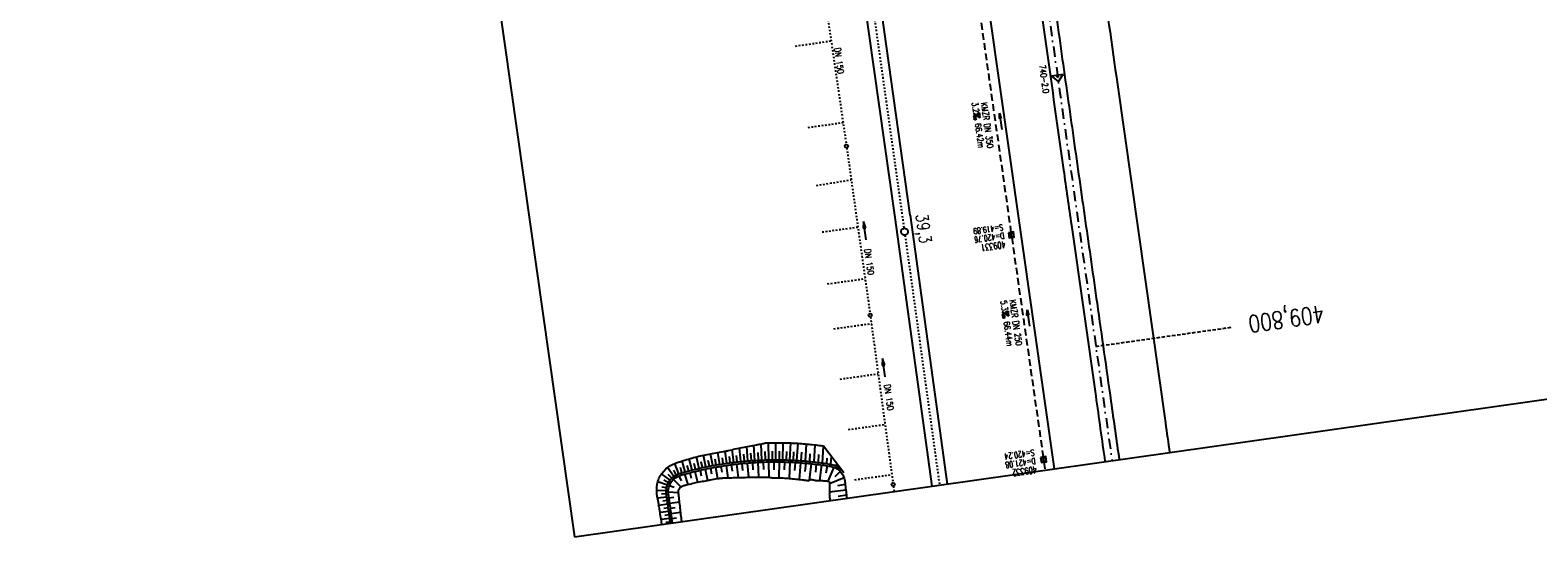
# Model space of a CAD drawing. Extents: x 446388 to 447135, y 445359 to 446567.
# Tile 1 of 39: x 446388 to 446829, y 445359 to 445508. Entities that reach past the tile are written whole.
import ezdxf
from ezdxf.enums import TextEntityAlignment as Align

# ---------------------------------------------------------------- set-up
doc = ezdxf.new("R2010")
doc.units = 0
doc.header["$LTSCALE"] = 2
doc.header["$MEASUREMENT"] = 0
for name, pattern in [('ACAD_ISO10W100W', [0.5, 0.25, -0.25]), ('AUSGEZOGEN', [0]), ('GESTRICH-X2', [1.5, 1, -0.5]), ('GESTRICHELT', [0.75, 0.5, -0.25]), ('STRICHLINIEX2', [0.5, 0.25, -0.25]), ('STRICHPT-X3', [3, 1.5, -0.75, 0, -0.75])]:
    doc.linetypes.add(name, pattern=pattern)
doc.layers.get('0').update_dxf_attribs({"linetype": 'AUSGEZOGEN'})
for name, color, linetype in [('ACHSE', 250, 'STRICHPT-X3'), ('Bahnachse', 7, 'CONTINUOUS'), ('Dränagesystem_neu', 15, 'CONTINUOUS'), ('FBR', 8, 'CONTINUOUS'), ('Gleisachse', 7, 'CONTINUOUS'), ('HEKTOM', 250, 'GESTRICHELT'), ('KANAL', 7, 'GESTRICH-X2'), ('Netzknoten_PKT', 7, 'CONTINUOUS'), ('Netzknoten_PKT-NR', 7, 'CONTINUOUS'), ('Netzknoten_SIGNATUR', 7, 'CONTINUOUS'), ('PFEIL', 7, 'CONTINUOUS'), ('Planeinteilung', 6, 'CONTINUOUS'), ('RRB_41-205', 15, 'CONTINUOUS'), ('SCHACHTNR', 6, 'CONTINUOUS'), ('SCHSYMBOL', 7, 'AUSGEZOGEN'), ('TEXTO', 4, 'CONTINUOUS'), ('TEXTU', 4, 'CONTINUOUS')]:
    doc.layers.add(name, color=color, linetype=linetype)
doc.styles.add('ROMANS', font='romans.shx', dxfattribs={"width": 0.8})

# ---------------------------------------------------------------- blocks, each defined once
blk = doc.blocks.new('PROM')
blk.add_line((1.57, 1.82), (0.02, 0.02))
for centre, radius in [((0.32, 1.51), 0.317), ((0.94, 0.29), 0.283), ((1.64, 0.29), 0.283)]:
    blk.add_circle(centre, radius)
blk.add_arc((0.99, 2.68), 1.03, 239.1414, 303.3549)
blk = doc.blocks.new('PFEIL2')
at = {"color": 0}
for p, q in [((0.88, 0), (-2.4, -0.01)), ((0.88, -0.27), (0.88, 0.28)), ((0.88, 0.28), (2.43, 0.01)), ((0.91, 0.27), (0.88, 0.26)), ((0.97, 0.26), (0.88, 0.25)), ((1.02, 0.25), (0.88, 0.23)), ((1.07, 0.24), (0.88, 0.21)), ((1.13, 0.23), (0.88, 0.19)), ((1.18, 0.22), (0.88, 0.17)), ((1.24, 0.21), (0.88, 0.15)), ((1.29, 0.21), (0.88, 0.14)), ((1.34, 0.2), (0.88, 0.12)), ((1.4, 0.19), (0.88, 0.1)), ((1.45, 0.18), (0.88, 0.08)), ((1.51, 0.17), (0.88, 0.06)), ((1.56, 0.16), (0.88, 0.04)), ((1.61, 0.15), (0.88, 0.02)), ((1.67, 0.14), (0.88, 0.01)), ((1.72, 0.13), (0.88, -0.01)), ((1.78, 0.12), (0.88, -0.03)), ((1.83, 0.11), (0.88, -0.05)), ((1.88, 0.1), (0.88, -0.07)), ((1.94, 0.09), (0.88, -0.09)), ((2.05, 0.08), (0.88, -0.12)), ((1.99, 0.08), (0.88, -0.11)), ((2.1, 0.07), (0.88, -0.14)), ((2.15, 0.06), (0.88, -0.16)), ((2.21, 0.05), (0.88, -0.18)), ((2.26, 0.04), (0.88, -0.2)), ((2.32, 0.03), (0.88, -0.22)), ((2.37, 0.02), (0.88, -0.23)), ((2.42, 0.01), (0.88, -0.25)), ((2.43, 0.01), (0.88, -0.27))]:
    blk.add_line(p, q, dxfattribs=at)
blk = doc.blocks.new('20')
blk.add_lwpolyline([(-0.75, -0.75), (0.75, -0.75), (0.75, 0.75), (-0.75, 0.75)], close=True)
blk.add_circle((0, 0), 0.676)
blk.add_point((0, 0))
blk = doc.blocks.new('PKT')
at = {"color": 0}
blk.add_circle((0, 0), 0.15, dxfattribs=at)
blk.add_point((0, 0), dxfattribs=at)
blk = doc.blocks.new('Station_Netzknoten')
at = {"layer": 'Netzknoten_SIGNATUR'}
for p, q in [((-1.75, 0.5), (1.75, 0.5)), ((0, -1.5), (-1.75, 0.5)), ((0, -1.5), (1.75, 0.5))]:
    blk.add_line(p, q, dxfattribs=at)
blk.add_point((0, 0), dxfattribs=at)
blk = doc.blocks.new('1135594')
for p, q in [((1135, 0), (1135, 594)), ((0, 0), (1135, 0))]:
    blk.add_line(p, q)

msp = doc.modelspace()

# ---------------------------------------------------------------- linework, layer by layer
at = {"layer": 'ACHSE', "flags": 128}
msp.add_lwpolyline([(446545.23, 446505.5), (446552.41, 446454.8), (446558.73, 446410.24), (446566.45, 446355.79), (446583.99, 446232.03), (446601.53, 446108.27), (446619.07, 445984.5), (446643.63, 445811.23), (446657.66, 445712.22), (446678.54, 445564.9), (446689.24, 445489.45), (446703.27, 445390.44), (446704.51, 445381.73)], dxfattribs=at)
at = {"layer": 'Bahnachse', "linetype": 'ACAD_ISO10W100W'}
for p, q in [((446634.71, 445512.86), (446643.59, 445449.81)), ((446643.89, 445447.76), (446654, 445374.57))]:
    msp.add_line(p, q, dxfattribs=at)
at = {"layer": 'Bahnachse', "linetype": 'Continuous'}
msp.add_ellipse((446643.76, 445448.75), major_axis=(0.707, 0.707), ratio=1, start_param=4.066813, end_param=10.349998, dxfattribs=at)
at = {"layer": 'Dränagesystem_neu', "linetype": 'STRICHLINIEX2'}
for p, q in [((446619.62, 445522.8), (446626.7, 445474.32)), ((446611.84, 445503.1), (446622.27, 445504.61)), ((446615.54, 445479.29), (446625.76, 445480.7)), ((446626.84, 445473.33), (446633.65, 445424.8)), ((446617.99, 445462.28), (446628.15, 445463.96)), ((446619.68, 445448.68), (446630.1, 445450.11)), ((446621.23, 445433.49), (446632.22, 445435)), ((446633.78, 445423.81), (446640.36, 445375.25)), ((446623.09, 445420.34), (446634.05, 445421.88)), ((446624.89, 445405.6), (446636.04, 445407.16)), ((446627.35, 445390.83), (446638.04, 445392.34)), ((446629.17, 445376.14), (446640.03, 445377.66)), ((446640.5, 445374.26), (446640.73, 445372.69))]:
    msp.add_line(p, q, dxfattribs=at)
at = {"layer": 'Dränagesystem_neu', "linetype": 'Continuous'}
for p, q in [((446631.75, 445451.77), (446631.64, 445449.74)), ((446631.64, 445449.74), (446632.04, 445449.8)), ((446632.44, 445449.85), (446631.75, 445451.77)), ((446632.04, 445449.8), (446632.44, 445449.85)), ((446632.55, 445446.36), (446632.04, 445449.8)), ((446637.29, 445411.63), (446637.19, 445409.59)), ((446637.98, 445409.71), (446637.29, 445411.63)), ((446637.19, 445409.59), (446637.59, 445409.65)), ((446637.59, 445409.65), (446637.98, 445409.71)), ((446638.09, 445406.22), (446637.59, 445409.65))]:
    msp.add_line(p, q, dxfattribs=at)
for centre in [(446626.77, 445473.82), (446633.72, 445424.31), (446640.42, 445374.75)]:
    msp.add_ellipse(centre, major_axis=(0.354, 0.354), ratio=1, start_param=4.066813, end_param=10.349998, dxfattribs=at)
at = {"layer": 'FBR'}
for points in [[(446586.89, 446089.83, 0.000001), (446588.96, 446075.27, 0.000001), (446590.43, 446064.91, 0.000008)], [(446680.59, 445565.19), (446686.23, 445525.58, -0.000461), (446689.72, 445500.85, 0.000412), (446693.21, 445476.12, 0.000274), (446696.65, 445451.98, -0.000308), (446700.09, 445427.83, -0.000041), (446704.16, 445399.13, -0.00004), (446706.58, 445382.03, -0.000068)], [(446695.38, 445567.29, -0.000001), (446701.12, 445526.78, -0.000001), (446706.07, 445491.84), (446720.1, 445392.83, 0.000001), (446721.34, 445384.12, 0)], [(446685.67, 445499.68, 0.000084), (446690.29, 445466.91, 0.000171), (446692.59, 445450.71), (446699.7, 445400.65, -0.000015), (446702.42, 445381.44, -0.000015)]]:
    msp.add_lwpolyline(points, format="xyb", dxfattribs=at)
at = {"layer": 'FBR', "flags": 128}
for points in [[(446676.45, 445564.61), (446678.67, 445549), (446685.67, 445499.68)], [(446661.58, 445562.5), (446663.73, 445547.37), (446667.18, 445522.9), (446670.71, 445497.89), (446674.23, 445473.26), (446677.72, 445448.66), (446681.22, 445423.94), (446684.71, 445399.27), (446687.54, 445379.33)]]:
    msp.add_lwpolyline(points, dxfattribs=at)
at = {"layer": 'Gleisachse', "linetype": 'Continuous'}
for p, q in [((446630.92, 445555.93), (446645.33, 445453.57)), ((446626.48, 445555.19), (446640.88, 445452.94)), ((446640.9, 445452.94), (446651.77, 445374.26)), ((446645.36, 445453.57), (446656.22, 445374.89))]:
    msp.add_line(p, q, dxfattribs=at)
at = {"layer": 'HEKTOM'}
msp.add_line((446699.75, 445415.19), (446739.34, 445420.78), dxfattribs=at)
at = {"layer": 'KANAL'}
for p, q in [((446665.75, 445512.84), (446674.91, 445448.56)), ((446675.12, 445447.09), (446684.34, 445382.81)), ((446684.53, 445381.31), (446684.86, 445378.95))]:
    msp.add_line(p, q, dxfattribs=at)
at = {"layer": 'RRB_41-205', "linetype": 'Continuous'}
for p, q in [((446585.01, 445383.36), (446585.52, 445383.46)), ((446585.52, 445383.46), (446586.03, 445383.57)), ((446586.03, 445383.57), (446586.54, 445383.67)), ((446586.54, 445383.67), (446587.06, 445383.77)), ((446587.66, 445380.29), (446587, 445383.76)), ((446587.06, 445383.77), (446587.57, 445383.86)), ((446587.57, 445383.86), (446588.08, 445383.96)), ((446588.08, 445383.96), (446588.59, 445384.05)), ((446588.59, 445384.05), (446589.11, 445384.14)), ((446589.11, 445384.14), (446589.62, 445384.22)), ((446589.69, 445380.64), (446589.12, 445384.14)), ((446589.62, 445384.22), (446590.13, 445384.31)), ((446590.13, 445384.31), (446590.65, 445384.39)), ((446590.65, 445384.39), (446590.9, 445384.43)), ((446590.9, 445384.43), (446591.16, 445384.47)), ((446591.16, 445384.47), (446591.42, 445384.51)), ((446591.73, 445380.96), (446591.23, 445384.48)), ((446591.42, 445384.51), (446591.67, 445384.56)), ((446591.67, 445384.56), (446591.93, 445384.62)), ((446591.93, 445384.62), (446592.18, 445384.69)), ((446592.18, 445384.69), (446592.69, 445384.81)), ((446592.69, 445384.81), (446593.2, 445384.93)), ((446593.2, 445384.93), (446593.71, 445385.05)), ((446593.78, 445381.23), (446593.34, 445384.97)), ((446593.71, 445385.05), (446594.23, 445385.17)), ((446594.23, 445385.17), (446594.74, 445385.29)), ((446594.74, 445385.29), (446595.25, 445385.4)), ((446595.25, 445385.4), (446595.77, 445385.51)), ((446595.84, 445381.46), (446595.44, 445385.44)), ((446595.77, 445385.51), (446596.28, 445385.61)), ((446596.28, 445385.61), (446596.8, 445385.72)), ((446596.87, 445381.56), (446596.68, 445383.61)), ((446596.8, 445385.72), (446597.32, 445385.82)), ((446597.32, 445385.82), (446597.83, 445385.92)), ((446597.9, 445381.65), (446597.56, 445385.87)), ((446597.83, 445385.92), (446598.35, 445386.02)), ((446598.35, 445386.02), (446598.87, 445386.11)), ((446598.92, 445381.73), (446598.77, 445383.9)), ((446598.87, 445386.11), (446599.39, 445386.21)), ((446599.39, 445386.21), (446599.91, 445386.3)), ((446599.95, 445381.8), (446599.69, 445386.26)), ((446599.91, 445386.3), (446600.43, 445386.38)), ((446600.43, 445386.38), (446600.7, 445386.43)), ((446600.7, 445386.43), (446600.96, 445386.47)), ((446600.98, 445381.85), (446600.87, 445384.14)), ((446600.96, 445386.47), (446601.22, 445386.52)), ((446601.22, 445386.52), (446601.48, 445386.58)), ((446601.48, 445386.58), (446602, 445386.69)), ((446602.01, 445381.9), (446601.82, 445386.65)), ((446602, 445386.69), (446602.26, 445386.74)), ((446602.26, 445386.74), (446602.52, 445386.8)), ((446602.52, 445386.8), (446602.79, 445386.86)), ((446602.79, 445386.86), (446603.05, 445386.91)), ((446603.04, 445381.94), (446602.97, 445384.41)), ((446603.05, 445386.91), (446603.31, 445386.93)), ((446603.31, 445386.93), (446603.58, 445386.94)), ((446603.58, 445386.94), (446604.1, 445386.95)), ((446604.07, 445381.96), (446603.97, 445386.95)), ((446604.1, 445386.95), (446604.63, 445386.96)), ((446604.63, 445386.96), (446605.16, 445386.97)), ((446605.09, 445381.97), (446605.07, 445384.47)), ((446605.16, 445386.97), (446605.69, 445386.98)), ((446605.69, 445386.98), (446606.22, 445386.98)), ((446606.12, 445381.98), (446606.12, 445386.98)), ((446606.22, 445386.98), (446606.74, 445386.98)), ((446606.74, 445386.98), (446607.27, 445386.97)), ((446607.15, 445381.97), (446607.18, 445384.47)), ((446607.27, 445386.97), (446607.8, 445386.97)), ((446607.8, 445386.97), (446608.33, 445386.96)), ((446608.18, 445381.96), (446608.28, 445386.96)), ((446608.33, 445386.96), (446608.86, 445386.95)), ((446608.86, 445386.95), (446609.38, 445386.93)), ((446609.21, 445381.93), (446609.28, 445384.43)), ((446609.38, 445386.93), (446609.91, 445386.92)), ((446609.91, 445386.92), (446610.44, 445386.9)), ((446610.23, 445381.89), (446610.44, 445386.9)), ((446610.44, 445386.9), (446610.97, 445386.88)), ((446610.97, 445386.88), (446611.49, 445386.85)), ((446611.26, 445381.84), (446611.39, 445384.35)), ((446611.49, 445386.85), (446612.02, 445386.83)), ((446612.02, 445386.83), (446612.29, 445386.83)), ((446612.28, 445381.78), (446612.6, 445386.82)), ((446612.29, 445386.83), (446612.55, 445386.82)), ((446612.55, 445386.82), (446613.09, 445386.74)), ((446613.09, 445386.74), (446613.6, 445386.71)), ((446613.54, 445381.7), (446613.67, 445384.23)), ((446613.6, 445386.71), (446614.13, 445386.67)), ((446614.13, 445386.67), (446614.65, 445386.63)), ((446614.65, 445386.63), (446615.18, 445386.58)), ((446614.77, 445381.6), (446615.09, 445386.59)), ((446615.18, 445386.58), (446615.71, 445386.53)), ((446615.71, 445386.53), (446616.23, 445386.48)), ((446616.03, 445381.48), (446616.14, 445383.76)), ((446616.23, 445386.48), (446616.76, 445386.43)), ((446616.76, 445386.43), (446617.28, 445386.38)), ((446617.26, 445381.35), (446617.58, 445386.34)), ((446617.28, 445386.38), (446617.81, 445386.32)), ((446617.81, 445386.32), (446618.33, 445386.26)), ((446618.33, 445386.26), (446618.86, 445386.2)), ((446618.54, 445381.2), (446618.66, 445383.54)), ((446618.86, 445386.2), (446619.38, 445386.13)), ((446619.38, 445386.13), (446619.99, 445386.05)), ((446619.75, 445381.04), (446620.06, 445385.97)), ((446619.99, 445386.05), (446625.97, 445378.25)), ((446573.27, 445378.66), (446573.89, 445379.29)), ((446573.89, 445379.29), (446574.57, 445379.85)), ((446576.27, 445377.13), (446574.36, 445379.69)), ((446574.57, 445379.85), (446575.3, 445380.33)), ((446575.3, 445380.33), (446576.08, 445380.74)), ((446576.08, 445380.74), (446576.49, 445380.91)), ((446576.95, 445377.56), (446576.19, 445378.98)), ((446576.49, 445380.91), (446576.9, 445381.07)), ((446577.73, 445377.91), (446576.54, 445380.93)), ((446576.9, 445381.07), (446577.2, 445381.16)), ((446577.2, 445381.16), (446577.5, 445381.26)), ((446577.5, 445381.26), (446577.75, 445381.34)), ((446577.75, 445381.34), (446578, 445381.42)), ((446578, 445381.42), (446578.49, 445381.57)), ((446578.62, 445378.18), (446578.14, 445379.74)), ((446578.49, 445381.57), (446578.99, 445381.73)), ((446579.58, 445378.44), (446578.71, 445381.64)), ((446578.99, 445381.73), (446579.48, 445381.88)), ((446579.48, 445381.88), (446579.98, 445382.03)), ((446579.98, 445382.03), (446580.48, 445382.18)), ((446580.58, 445378.71), (446580.16, 445380.33)), ((446580.48, 445382.18), (446580.98, 445382.33)), ((446581.59, 445378.97), (446580.76, 445382.26)), ((446580.98, 445382.33), (446581.48, 445382.47)), ((446581.31, 445378.9), (446581.8, 445379.02)), ((446581.48, 445382.47), (446581.98, 445382.61)), ((446581.8, 445379.02), (446582.29, 445379.14)), ((446581.98, 445382.61), (446582.48, 445382.75)), ((446582.59, 445379.21), (446582.19, 445380.88)), ((446582.29, 445379.14), (446582.78, 445379.26)), ((446582.48, 445382.75), (446582.99, 445382.88)), ((446582.78, 445379.26), (446583.27, 445379.37)), ((446583.6, 445379.45), (446582.82, 445382.84)), ((446582.99, 445382.88), (446583.24, 445382.95)), ((446583.24, 445382.95), (446583.49, 445383.02)), ((446583.27, 445379.37), (446583.76, 445379.49)), ((446583.49, 445383.02), (446584, 445383.14)), ((446583.76, 445379.49), (446584.25, 445379.6)), ((446583.89, 445378.9), (446584.38, 445379.01)), ((446584, 445383.14), (446584.51, 445383.25)), ((446584.61, 445379.68), (446584.24, 445381.39)), ((446584.25, 445379.6), (446584.74, 445379.7)), ((446584.38, 445379.01), (446584.87, 445379.12)), ((446584.51, 445383.25), (446585.01, 445383.36)), ((446584.74, 445379.7), (446585.23, 445379.81)), ((446584.87, 445379.12), (446585.36, 445379.22)), ((446585.62, 445379.89), (446584.91, 445383.33)), ((446585.23, 445379.81), (446585.72, 445379.91)), ((446585.36, 445379.22), (446585.84, 445379.32)), ((446585.43, 445379.24), (446586.12, 445375.95)), ((446585.72, 445379.91), (446586.22, 445380.01)), ((446585.84, 445379.32), (446586.33, 445379.42)), ((446586.22, 445380.01), (446586.71, 445380.11)), ((446586.64, 445380.09), (446586.3, 445381.82)), ((446586.33, 445379.42), (446586.83, 445379.52)), ((446586.71, 445380.11), (446587.2, 445380.2)), ((446586.83, 445379.52), (446587.32, 445379.61)), ((446586.95, 445379.54), (446587.27, 445377.89)), ((446587.2, 445380.2), (446587.7, 445380.3)), ((446587.32, 445379.61), (446587.81, 445379.71)), ((446587.7, 445380.3), (446588.19, 445380.39)), ((446587.81, 445379.71), (446588.3, 445379.8)), ((446588.19, 445380.39), (446588.69, 445380.48)), ((446588.3, 445379.8), (446588.79, 445379.88)), ((446588.67, 445380.47), (446588.37, 445382.21)), ((446588.47, 445379.83), (446589.06, 445376.5)), ((446588.69, 445380.48), (446589.18, 445380.56)), ((446588.79, 445379.88), (446589.28, 445379.97)), ((446589.18, 445380.56), (446589.68, 445380.64)), ((446589.28, 445379.97), (446589.78, 445380.05)), ((446589.68, 445380.64), (446590.18, 445380.72)), ((446589.78, 445380.05), (446590.27, 445380.13)), ((446590, 445380.09), (446590.28, 445378.37)), ((446590.18, 445380.72), (446590.67, 445380.8)), ((446590.27, 445380.13), (446590.77, 445380.21)), ((446590.71, 445380.81), (446590.44, 445382.56)), ((446590.67, 445380.8), (446591.17, 445380.88)), ((446590.77, 445380.21), (446591.26, 445380.28)), ((446591.17, 445380.88), (446591.67, 445380.95)), ((446591.26, 445380.28), (446591.75, 445380.36)), ((446591.53, 445380.32), (446592.06, 445376.72)), ((446591.67, 445380.95), (446592.17, 445381.02)), ((446591.75, 445380.36), (446592.25, 445380.43)), ((446592.17, 445381.02), (446592.67, 445381.09)), ((446592.25, 445380.43), (446592.74, 445380.49)), ((446592.76, 445381.1), (446592.52, 445382.91)), ((446592.67, 445381.09), (446593.16, 445381.15)), ((446592.74, 445380.49), (446593.24, 445380.56)), ((446593.06, 445380.54), (446593.32, 445378.65)), ((446593.16, 445381.15), (446593.66, 445381.22)), ((446593.24, 445380.56), (446593.74, 445380.62)), ((446593.66, 445381.22), (446594.16, 445381.28)), ((446593.74, 445380.62), (446594.23, 445380.68)), ((446594.16, 445381.28), (446594.66, 445381.34)), ((446594.23, 445380.68), (446594.73, 445380.74)), ((446594.81, 445381.35), (446594.6, 445383.28)), ((446594.61, 445380.73), (446595.07, 445376.77)), ((446594.66, 445381.34), (446595.16, 445381.39)), ((446594.73, 445380.74), (446595.23, 445380.8)), ((446595.16, 445381.39), (446595.66, 445381.44)), ((446595.23, 445380.8), (446595.72, 445380.85)), ((446595.66, 445381.44), (446596.16, 445381.5)), ((446595.72, 445380.85), (446596.22, 445380.9)), ((446596.15, 445380.89), (446596.36, 445378.85)), ((446596.16, 445381.5), (446596.66, 445381.54)), ((446596.22, 445380.9), (446596.72, 445380.95)), ((446596.66, 445381.54), (446597.16, 445381.59)), ((446596.72, 445380.95), (446597.22, 445380.99)), ((446597.16, 445381.59), (446597.67, 445381.63)), ((446597.22, 445380.99), (446597.71, 445381.03)), ((446597.67, 445381.63), (446598.17, 445381.67)), ((446597.7, 445381.03), (446598.05, 445376.88)), ((446597.71, 445381.03), (446598.21, 445381.07)), ((446598.17, 445381.67), (446598.67, 445381.71)), ((446598.21, 445381.07), (446598.71, 445381.11)), ((446598.67, 445381.71), (446599.17, 445381.75)), ((446598.71, 445381.11), (446599.21, 445381.15)), ((446599.17, 445381.75), (446599.67, 445381.78)), ((446599.21, 445381.15), (446599.71, 445381.18)), ((446599.26, 445381.15), (446599.4, 445379.03)), ((446599.67, 445381.78), (446600.17, 445381.81)), ((446599.71, 445381.18), (446600.21, 445381.21)), ((446600.17, 445381.81), (446600.68, 445381.84)), ((446600.21, 445381.21), (446600.71, 445381.24)), ((446600.68, 445381.84), (446601.18, 445381.86)), ((446600.71, 445381.24), (446601.21, 445381.26)), ((446600.81, 445381.24), (446601.03, 445376.93)), ((446601.18, 445381.86), (446601.68, 445381.89)), ((446601.21, 445381.26), (446601.71, 445381.29)), ((446601.68, 445381.89), (446602.18, 445381.91)), ((446601.71, 445381.29), (446602.21, 445381.31)), ((446602.18, 445381.91), (446602.69, 445381.92)), ((446602.21, 445381.31), (446602.71, 445381.32)), ((446602.37, 445381.31), (446602.44, 445379.12)), ((446602.69, 445381.92), (446603.19, 445381.94)), ((446602.71, 445381.32), (446603.21, 445381.34)), ((446603.19, 445381.94), (446603.69, 445381.95)), ((446603.21, 445381.34), (446603.71, 445381.35)), ((446603.69, 445381.95), (446604.19, 445381.96)), ((446603.71, 445381.35), (446604.21, 445381.36)), ((446603.92, 445381.36), (446604.01, 445376.83)), ((446604.19, 445381.96), (446604.7, 445381.97)), ((446604.21, 445381.36), (446604.71, 445381.37)), ((446604.7, 445381.97), (446605.2, 445381.98)), ((446604.71, 445381.37), (446605.21, 445381.38)), ((446605.2, 445381.98), (446605.7, 445381.98)), ((446605.21, 445381.38), (446605.71, 445381.38)), ((446605.47, 445381.38), (446605.49, 445379.04)), ((446605.7, 445381.98), (446606.21, 445381.98)), ((446605.71, 445381.38), (446606.21, 445381.38)), ((446606.21, 445381.98), (446606.71, 445381.98)), ((446606.21, 445381.38), (446606.71, 445381.38)), ((446606.71, 445381.98), (446607.21, 445381.97)), ((446606.71, 445381.38), (446607.21, 445381.37)), ((446607.04, 445381.37), (446606.99, 445376.71)), ((446607.21, 445381.97), (446607.72, 445381.97)), ((446607.21, 445381.37), (446607.71, 445381.37)), ((446607.71, 445381.37), (446608.21, 445381.36)), ((446607.72, 445381.97), (446608.22, 445381.96)), ((446608.21, 445381.36), (446608.71, 445381.34)), ((446608.22, 445381.96), (446608.72, 445381.94)), ((446608.6, 445381.35), (446608.54, 445379)), ((446608.71, 445381.34), (446609.2, 445381.33)), ((446608.72, 445381.94), (446609.22, 445381.93)), ((446609.2, 445381.33), (446609.7, 445381.31)), ((446609.22, 445381.93), (446609.73, 445381.91)), ((446609.7, 445381.31), (446610.2, 445381.29)), ((446609.73, 445381.91), (446610.23, 445381.89)), ((446610.16, 445381.29), (446609.96, 445376.54)), ((446610.2, 445381.29), (446610.7, 445381.27)), ((446610.23, 445381.89), (446610.73, 445381.87)), ((446610.7, 445381.27), (446611.2, 445381.24)), ((446610.73, 445381.87), (446611.23, 445381.84)), ((446611.2, 445381.24), (446611.7, 445381.22)), ((446611.23, 445381.84), (446611.74, 445381.82)), ((446611.71, 445381.22), (446611.58, 445378.81)), ((446611.7, 445381.22), (446612.2, 445381.19)), ((446611.74, 445381.82), (446612.24, 445381.79)), ((446612.2, 445381.19), (446612.7, 445381.16)), ((446612.24, 445381.79), (446612.74, 445381.75)), ((446612.7, 445381.16), (446613.2, 445381.12)), ((446612.74, 445381.75), (446613.24, 445381.72)), ((446613.27, 445381.12), (446612.92, 445376.25)), ((446613.2, 445381.12), (446613.7, 445381.08)), ((446613.24, 445381.72), (446613.74, 445381.68)), ((446613.7, 445381.08), (446614.2, 445381.04)), ((446613.74, 445381.68), (446614.25, 445381.64)), ((446614.2, 445381.04), (446614.69, 445381)), ((446614.25, 445381.64), (446614.75, 445381.6)), ((446614.83, 445380.99), (446614.61, 445378.53)), ((446614.69, 445381), (446615.19, 445380.96)), ((446614.75, 445381.6), (446615.25, 445381.56)), ((446615.19, 445380.96), (446615.69, 445380.91)), ((446615.25, 445381.56), (446615.75, 445381.51)), ((446615.69, 445380.91), (446616.19, 445380.86)), ((446615.75, 445381.51), (446616.25, 445381.46)), ((446616.38, 445380.84), (446615.88, 445375.99)), ((446616.19, 445380.86), (446616.69, 445380.81)), ((446616.25, 445381.46), (446616.75, 445381.41)), ((446616.69, 445380.81), (446617.18, 445380.75)), ((446616.75, 445381.41), (446617.25, 445381.35)), ((446617.18, 445380.75), (446617.68, 445380.7)), ((446617.25, 445381.35), (446617.75, 445381.29)), ((446617.93, 445380.67), (446617.66, 445378.36)), ((446617.68, 445380.7), (446618.18, 445380.64)), ((446617.75, 445381.29), (446618.25, 445381.23)), ((446618.18, 445380.64), (446618.67, 445380.58)), ((446618.25, 445381.23), (446618.75, 445381.17)), ((446618.67, 445380.58), (446619.17, 445380.51)), ((446618.75, 445381.17), (446619.25, 445381.11)), ((446619.48, 445380.47), (446618.86, 445375.9)), ((446619.17, 445380.51), (446619.66, 445380.44)), ((446619.25, 445381.11), (446619.74, 445381.04)), ((446619.66, 445380.44), (446620.16, 445380.37)), ((446619.74, 445381.04), (446620.24, 445380.97)), ((446620.16, 445380.37), (446620.65, 445380.3)), ((446620.24, 445380.97), (446620.74, 445380.9)), ((446620.65, 445380.3), (446621.15, 445380.23)), ((446621.14, 445380.23), (446620.69, 445378.05)), ((446620.74, 445380.9), (446621.24, 445380.82)), ((446621.04, 445380.85), (446621.12, 445382.49)), ((446621.15, 445380.23), (446621.64, 445380.15)), ((446621.24, 445380.82), (446621.73, 445380.74)), ((446623.1, 445379.81), (446621.26, 445375.76)), ((446621.64, 445380.15), (446621.89, 445380.11)), ((446621.73, 445380.74), (446621.98, 445380.71)), ((446621.89, 445380.11), (446622.13, 445380.07)), ((446621.98, 445380.71), (446622.24, 445380.66)), ((446622.13, 445380.07), (446622.38, 445380.02)), ((446622.23, 445380.66), (446622.37, 445382.95)), ((446622.24, 445380.66), (446622.51, 445380.61)), ((446622.38, 445380.02), (446622.62, 445379.96)), ((446622.51, 445380.61), (446622.79, 445380.54)), ((446622.62, 445379.96), (446623.1, 445379.81)), ((446622.79, 445380.54), (446623.31, 445380.37)), ((446623.1, 445379.81), (446623.55, 445379.61)), ((446623.34, 445380.36), (446623.83, 445380.14)), ((446623.55, 445379.61), (446623.99, 445379.36)), ((446623.69, 445380.2), (446623.71, 445380.71)), ((446623.83, 445380.14), (446624.31, 445379.87)), ((446623.99, 445379.36), (446624.4, 445379.07)), ((446624.31, 445379.87), (446624.77, 445379.54)), ((446624.4, 445379.07), (446624.77, 445378.74)), ((446624.77, 445379.54), (446625.19, 445379.17)), ((446625.19, 445379.17), (446625.57, 445378.77)), ((446571.25, 445373.99), (446571.37, 445374.83)), ((446571.37, 445374.83), (446571.45, 445375.25)), ((446571.45, 445375.25), (446571.56, 445375.67)), ((446574.34, 445374.53), (446571.53, 445375.54)), ((446571.56, 445375.67), (446571.7, 445376.08)), ((446571.7, 445376.08), (446571.85, 445376.48)), ((446571.85, 445376.48), (446572.04, 445376.87)), ((446572.04, 445376.87), (446572.25, 445377.25)), ((446572.25, 445377.25), (446572.48, 445377.62)), ((446572.48, 445377.62), (446572.72, 445377.98)), ((446575.12, 445375.98), (446572.61, 445377.83)), ((446572.72, 445377.98), (446573.27, 445378.66)), ((446574.68, 445375.28), (446573.32, 445376.01)), ((446574.2, 445374.08), (446574.37, 445374.61)), ((446574.37, 445374.61), (446574.59, 445375.12)), ((446575.65, 445376.59), (446574.53, 445377.71)), ((446574.59, 445375.12), (446574.87, 445375.61)), ((446574.75, 445375), (446575.25, 445375)), ((446574.87, 445375.61), (446575.19, 445376.07)), ((446574.93, 445374.4), (446575.13, 445374.86)), ((446575, 445374.75), (446575, 445375.25)), ((446575.13, 445374.86), (446575.37, 445375.29)), ((446575.19, 445376.07), (446575.55, 445376.49)), ((446575.37, 445375.29), (446575.66, 445375.7)), ((446575.55, 445376.49), (446575.96, 445376.88)), ((446575.66, 445375.7), (446575.99, 445376.08)), ((446575.96, 445376.88), (446576.4, 445377.22)), ((446575.99, 445376.08), (446576.35, 445376.43)), ((446576.1, 445376.19), (446578.25, 445374.02)), ((446576.35, 445376.43), (446576.74, 445376.73)), ((446576.4, 445377.22), (446576.87, 445377.52)), ((446576.74, 445376.73), (446577.17, 445377)), ((446576.87, 445377.52), (446577.38, 445377.77)), ((446577.17, 445377), (446577.62, 445377.22)), ((446577.38, 445377.77), (446577.9, 445377.97)), ((446577.62, 445377.22), (446578.08, 445377.4)), ((446577.66, 445377.24), (446578.37, 445375.85)), ((446577.9, 445377.97), (446578.15, 445378.04)), ((446578.08, 445377.4), (446578.32, 445377.47)), ((446578.15, 445378.04), (446578.4, 445378.11)), ((446578.32, 445377.47), (446578.56, 445377.54)), ((446578.4, 445378.11), (446578.88, 445378.25)), ((446578.56, 445377.54), (446579.04, 445377.67)), ((446578.88, 445378.25), (446579.37, 445378.38)), ((446579.04, 445377.67), (446579.53, 445377.81)), ((446579.22, 445374.5), (446579.42, 445374.54)), ((446579.37, 445378.38), (446579.85, 445378.52)), ((446579.38, 445377.77), (446580.29, 445374.76)), ((446579.42, 445374.54), (446579.65, 445374.6)), ((446579.53, 445377.81), (446580.01, 445377.94)), ((446579.65, 445374.6), (446579.89, 445374.66)), ((446579.85, 445378.52), (446580.34, 445378.65)), ((446579.89, 445374.66), (446580.36, 445374.77)), ((446580.01, 445377.94), (446580.49, 445378.07)), ((446580.34, 445378.65), (446580.82, 445378.77)), ((446580.36, 445374.77), (446580.83, 445374.88)), ((446580.49, 445378.07), (446580.97, 445378.19)), ((446580.82, 445378.77), (446581.31, 445378.9)), ((446580.83, 445374.88), (446581.3, 445374.99)), ((446580.91, 445378.18), (446581.31, 445376.63)), ((446580.97, 445378.19), (446581.46, 445378.32)), ((446581.3, 445374.99), (446581.78, 445375.1)), ((446581.46, 445378.32), (446581.94, 445378.44)), ((446581.78, 445375.1), (446582.25, 445375.2)), ((446581.94, 445378.44), (446582.43, 445378.56)), ((446582.25, 445375.2), (446582.72, 445375.3)), ((446582.41, 445378.55), (446583.18, 445375.39)), ((446582.43, 445378.56), (446582.92, 445378.67)), ((446582.72, 445375.3), (446583.2, 445375.4)), ((446582.92, 445378.67), (446583.4, 445378.79)), ((446583.2, 445375.4), (446583.67, 445375.49)), ((446583.4, 445378.79), (446583.89, 445378.9)), ((446583.67, 445375.49), (446584.15, 445375.59)), ((446583.92, 445378.91), (446584.28, 445377.3)), ((446584.15, 445375.59), (446584.62, 445375.68)), ((446584.62, 445375.68), (446585.1, 445375.77)), ((446585.1, 445375.77), (446585.57, 445375.86)), ((446585.57, 445375.86), (446586.05, 445375.94)), ((446586.05, 445375.94), (446586.52, 445376.03)), ((446586.52, 445376.03), (446586.76, 445376.07)), ((446586.76, 445376.07), (446587, 445376.12)), ((446587, 445376.12), (446587.47, 445376.21)), ((446587.47, 445376.21), (446587.95, 445376.3)), ((446587.95, 445376.3), (446588.42, 445376.39)), ((446588.42, 445376.39), (446588.9, 445376.47)), ((446588.9, 445376.47), (446589.37, 445376.55)), ((446589.37, 445376.55), (446589.61, 445376.59)), ((446589.61, 445376.59), (446589.85, 445376.62)), ((446589.85, 445376.62), (446590.09, 445376.64)), ((446590.09, 445376.64), (446590.34, 445376.65)), ((446590.34, 445376.65), (446590.58, 445376.66)), ((446590.58, 445376.66), (446590.82, 445376.67)), ((446590.82, 445376.67), (446591.31, 445376.69)), ((446591.31, 445376.69), (446591.79, 445376.71)), ((446591.79, 445376.71), (446592.28, 445376.73)), ((446592.28, 445376.73), (446592.76, 445376.74)), ((446592.76, 445376.74), (446593.25, 445376.75)), ((446593.25, 445376.75), (446593.73, 445376.76)), ((446593.73, 445376.76), (446594.21, 445376.77)), ((446594.21, 445376.77), (446594.7, 445376.77)), ((446594.7, 445376.77), (446595.18, 445376.77)), ((446595.18, 445376.77), (446595.42, 445376.77)), ((446595.42, 445376.77), (446595.66, 445376.77)), ((446595.66, 445376.77), (446595.9, 445376.78)), ((446595.9, 445376.78), (446596.14, 445376.8)), ((446596.14, 445376.8), (446596.62, 445376.82)), ((446596.62, 445376.82), (446597.1, 445376.84)), ((446597.1, 445376.84), (446597.58, 445376.86)), ((446597.58, 445376.86), (446598.06, 445376.88)), ((446598.06, 445376.88), (446598.54, 445376.89)), ((446598.54, 445376.89), (446599.02, 445376.9)), ((446599.02, 445376.9), (446599.5, 445376.91)), ((446599.5, 445376.91), (446599.98, 445376.92)), ((446599.98, 445376.92), (446600.46, 445376.92)), ((446600.46, 445376.92), (446600.94, 445376.93)), ((446600.94, 445376.93), (446601.42, 445376.93)), ((446601.42, 445376.93), (446601.89, 445376.92)), ((446601.89, 445376.92), (446602.37, 445376.92)), ((446602.37, 445376.92), (446602.61, 445376.92)), ((446602.61, 445376.92), (446602.85, 445376.91)), ((446602.85, 445376.91), (446603.33, 445376.89)), ((446603.33, 445376.89), (446603.57, 445376.87)), ((446603.57, 445376.87), (446603.81, 445376.85)), ((446603.81, 445376.85), (446604.29, 445376.8)), ((446604.29, 445376.8), (446604.77, 445376.76)), ((446604.77, 445376.76), (446605, 445376.73)), ((446605, 445376.73), (446605.24, 445376.71)), ((446605.24, 445376.71), (446605.48, 445376.71)), ((446605.48, 445376.71), (446605.72, 445376.72)), ((446605.72, 445376.72), (446605.96, 445376.72)), ((446605.96, 445376.72), (446606.2, 445376.72)), ((446606.2, 445376.72), (446606.67, 445376.72)), ((446606.67, 445376.72), (446607.15, 445376.71)), ((446607.15, 445376.71), (446607.39, 445376.71)), ((446607.39, 445376.71), (446607.63, 445376.71)), ((446607.63, 445376.71), (446607.86, 445376.7)), ((446607.86, 445376.7), (446608.1, 445376.68)), ((446608.1, 445376.68), (446608.58, 445376.65)), ((446608.58, 445376.65), (446609.05, 445376.61)), ((446609.05, 445376.61), (446609.53, 445376.58)), ((446609.53, 445376.58), (446610.01, 445376.54)), ((446610.01, 445376.54), (446610.48, 445376.5)), ((446610.48, 445376.5), (446610.95, 445376.45)), ((446610.95, 445376.45), (446611.43, 445376.41)), ((446611.43, 445376.41), (446611.9, 445376.36)), ((446611.9, 445376.36), (446612.38, 445376.31)), ((446612.38, 445376.31), (446612.85, 445376.26)), ((446612.85, 445376.26), (446613.32, 445376.2)), ((446613.32, 445376.2), (446613.79, 445376.14)), ((446613.79, 445376.14), (446614.27, 445376.08)), ((446614.27, 445376.08), (446614.5, 445376.05)), ((446614.5, 445376.05), (446614.74, 445376.02)), ((446614.74, 445376.02), (446614.97, 445376)), ((446614.97, 445376), (446615.21, 445375.96)), ((446615.21, 445375.96), (446615.37, 445375.92)), ((446615.37, 445375.92), (446615.53, 445375.88)), ((446615.53, 445375.88), (446615.68, 445375.89)), ((446615.68, 445375.89), (446615.81, 445375.95)), ((446615.81, 445375.95), (446615.93, 445376.03)), ((446615.93, 445376.03), (446616.06, 445376.13)), ((446616.06, 445376.13), (446616.19, 445376.2)), ((446616.19, 445376.2), (446616.34, 445376.24)), ((446616.34, 445376.24), (446616.51, 445376.24)), ((446616.51, 445376.24), (446616.67, 445376.21)), ((446616.67, 445376.21), (446616.91, 445376.16)), ((446616.91, 445376.16), (446617.14, 445376.11)), ((446617.14, 445376.11), (446617.37, 445376.05)), ((446617.37, 445376.05), (446617.61, 445376)), ((446617.61, 445376), (446617.84, 445375.94)), ((446617.84, 445375.94), (446618.08, 445375.91)), ((446618.08, 445375.91), (446618.31, 445375.9)), ((446618.31, 445375.9), (446618.56, 445375.9)), ((446618.56, 445375.9), (446618.8, 445375.9)), ((446618.8, 445375.9), (446619.04, 445375.89)), ((446619.04, 445375.89), (446619.52, 445375.88)), ((446619.52, 445375.88), (446619.76, 445375.88)), ((446619.76, 445375.88), (446620, 445375.87)), ((446620, 445375.87), (446620.24, 445375.87)), ((446620.24, 445375.87), (446620.48, 445375.86)), ((446620.48, 445375.86), (446620.72, 445375.84)), ((446620.72, 445375.84), (446620.95, 445375.81)), ((446620.95, 445375.81), (446621.18, 445375.77)), ((446621.18, 445375.77), (446621.4, 445375.73)), ((446621.4, 445375.73), (446621.46, 445375.72)), ((446621.46, 445375.72), (446621.52, 445375.7)), ((446621.52, 445375.7), (446621.57, 445375.67)), ((446621.57, 445375.67), (446621.62, 445375.64)), ((446621.62, 445375.64), (446621.66, 445375.6)), ((446621.66, 445375.6), (446621.71, 445375.56)), ((446621.71, 445375.56), (446621.74, 445375.51)), ((446621.74, 445375.51), (446621.77, 445375.46)), ((446621.77, 445375.46), (446621.79, 445375.41)), ((446621.79, 445375.41), (446621.81, 445375.36)), ((446621.81, 445374.62), (446621.8, 445374.12)), ((446621.81, 445375.36), (446621.82, 445375.3)), ((446621.82, 445374.87), (446621.81, 445374.62)), ((446626.07, 445376.66), (446621.82, 445374.97)), ((446621.82, 445375.3), (446621.83, 445375.25)), ((446621.83, 445375.13), (446621.82, 445374.87)), ((446621.83, 445375.25), (446621.83, 445375.13)), ((446624.95, 445378.56), (446623.34, 445377.04)), ((446626.39, 445374.71), (446624.09, 445374.32)), ((446624.77, 445378.74), (446625.12, 445378.38)), ((446625.12, 445378.38), (446625.42, 445377.98)), ((446625.42, 445377.98), (446625.68, 445377.56)), ((446625.57, 445378.77), (446625.91, 445378.32)), ((446625.68, 445377.56), (446625.9, 445377.11)), ((446625.9, 445377.11), (446626.07, 445376.64)), ((446625.91, 445378.32), (446625.97, 445378.23)), ((446626.07, 445376.64), (446626.2, 445376.15)), ((446626.2, 445376.15), (446626.24, 445375.91)), ((446626.24, 445375.91), (446626.28, 445375.66)), ((446626.28, 445375.66), (446626.34, 445375.16)), ((446626.34, 445375.16), (446626.4, 445374.67)), ((446626.4, 445374.67), (446626.46, 445374.17)), ((446571.21, 445373.14), (446571.25, 445373.99)), ((446571.22, 445372.72), (446571.21, 445373.14)), ((446574.02, 445372.9), (446571.21, 445373.04)), ((446571.24, 445372.3), (446571.22, 445372.72)), ((446571.29, 445371.89), (446571.24, 445372.3)), ((446571.36, 445371.48), (446571.29, 445371.89)), ((446571.4, 445371.24), (446571.36, 445371.48)), ((446571.44, 445370.99), (446571.4, 445371.24)), ((446571.53, 445370.5), (446571.44, 445370.99)), ((446574.18, 445371.05), (446571.49, 445370.71)), ((446571.62, 445370.01), (446571.53, 445370.5)), ((446574.05, 445372.01), (446572.67, 445371.92)), ((446574.12, 445373.73), (446572.7, 445374.01)), ((446574.01, 445372.41), (446574.02, 445372.97)), ((446574.03, 445372.13), (446574.01, 445372.41)), ((446574.02, 445372.97), (446574.08, 445373.53)), ((446574.06, 445371.86), (446574.03, 445372.13)), ((446574.1, 445371.61), (446574.06, 445371.86)), ((446574.08, 445373.53), (446574.2, 445374.08)), ((446574.13, 445371.36), (446574.1, 445371.61)), ((446574.2, 445370.87), (446574.13, 445371.36)), ((446574.27, 445370.37), (446574.2, 445370.87)), ((446574.34, 445369.88), (446574.27, 445370.37)), ((446574.61, 445372.44), (446574.62, 445372.94)), ((446574.61, 445372.63), (446577.61, 445372.41)), ((446574.63, 445372.19), (446574.61, 445372.44)), ((446574.62, 445372.94), (446574.67, 445373.43)), ((446574.66, 445371.94), (446574.63, 445372.19)), ((446574.69, 445371.69), (446574.66, 445371.94)), ((446574.67, 445373.43), (446574.78, 445373.92)), ((446574.73, 445371.44), (446574.69, 445371.69)), ((446574.8, 445370.95), (446574.73, 445371.44)), ((446574.78, 445373.92), (446574.93, 445374.4)), ((446574.86, 445370.45), (446574.8, 445370.95)), ((446574.81, 445370.87), (446576.28, 445371.01)), ((446574.93, 445369.96), (446574.86, 445370.45)), ((446574.97, 445374.48), (446576.37, 445373.93)), ((446577.61, 445372.76), (446577.64, 445372.95)), ((446577.61, 445372.56), (446577.61, 445372.76)), ((446577.62, 445372.35), (446577.61, 445372.56)), ((446577.64, 445372.1), (446577.62, 445372.35)), ((446577.64, 445372.95), (446577.69, 445373.15)), ((446577.67, 445371.85), (446577.64, 445372.1)), ((446577.73, 445371.35), (446577.67, 445371.85)), ((446577.69, 445373.15), (446577.76, 445373.33)), ((446577.78, 445370.86), (446577.73, 445371.35)), ((446577.76, 445373.33), (446577.85, 445373.51)), ((446577.84, 445370.36), (446577.78, 445370.86)), ((446577.89, 445369.86), (446577.84, 445370.36)), ((446577.85, 445373.51), (446577.95, 445373.68)), ((446577.95, 445373.68), (446578.07, 445373.83)), ((446578.07, 445373.83), (446578.2, 445373.97)), ((446578.2, 445373.97), (446578.35, 445374.1)), ((446578.35, 445374.1), (446578.51, 445374.21)), ((446578.51, 445374.21), (446578.67, 445374.31)), ((446578.67, 445374.31), (446578.85, 445374.39)), ((446578.85, 445374.39), (446579.03, 445374.45)), ((446579.03, 445374.45), (446579.22, 445374.5)), ((446621.75, 445372.09), (446621.74, 445371.84)), ((446621.74, 445371.84), (446621.75, 445371.59)), ((446621.76, 445372.6), (446621.75, 445372.09)), ((446621.75, 445371.59), (446621.77, 445371.34)), ((446621.78, 445373.11), (446621.76, 445372.6)), ((446626.59, 445373.09), (446621.76, 445372.51)), ((446621.77, 445371.34), (446621.8, 445371.09)), ((446621.79, 445373.61), (446621.78, 445373.11)), ((446621.8, 445374.12), (446621.79, 445373.61)), ((446621.8, 445371.09), (446621.83, 445370.85)), ((446621.83, 445370.85), (446621.86, 445370.6)), ((446621.86, 445370.6), (446621.91, 445370.1)), ((446626.77, 445371.58), (446624.29, 445371.28)), ((446626.46, 445374.17), (446626.52, 445373.67)), ((446626.52, 445373.67), (446626.58, 445373.18)), ((446626.58, 445373.18), (446626.64, 445372.68)), ((446626.64, 445372.68), (446626.69, 445372.19)), ((446626.69, 445372.19), (446626.75, 445371.69)), ((446626.75, 445371.69), (446626.81, 445371.19)), ((446626.81, 445371.19), (446626.87, 445370.7)), ((446571.71, 445369.51), (446571.62, 445370.01)), ((446571.8, 445369.02), (446571.71, 445369.51)), ((446571.89, 445368.53), (446571.8, 445369.02)), ((446574.46, 445368.98), (446571.87, 445368.62)), ((446571.97, 445368.04), (446571.89, 445368.53)), ((446572.01, 445367.79), (446571.97, 445368.04)), ((446572.05, 445367.54), (446572.01, 445367.79)), ((446572.12, 445367.05), (446572.05, 445367.54)), ((446572.2, 445366.55), (446572.12, 445367.05)), ((446574.75, 445366.89), (446572.2, 445366.54)), ((446572.27, 445366.06), (446572.2, 445366.55)), ((446572.35, 445365.56), (446572.27, 445366.06)), ((446574.32, 445370.02), (446573, 445369.84)), ((446574.61, 445367.94), (446573.32, 445367.76)), ((446574.89, 445365.85), (446573.63, 445365.68)), ((446574.41, 445369.38), (446574.34, 445369.88)), ((446574.47, 445368.89), (446574.41, 445369.38)), ((446574.54, 445368.39), (446574.47, 445368.89)), ((446574.61, 445367.89), (446574.54, 445368.39)), ((446574.68, 445367.4), (446574.61, 445367.89)), ((446574.75, 445366.9), (446574.68, 445367.4)), ((446574.82, 445366.41), (446574.75, 445366.9)), ((446574.89, 445365.91), (446574.82, 445366.41)), ((446574.95, 445365.42), (446574.89, 445365.91)), ((446575, 445369.46), (446574.93, 445369.96)), ((446575.07, 445368.97), (446575, 445369.46)), ((446575.02, 445369.3), (446577.91, 445369.7)), ((446575.14, 445368.47), (446575.07, 445368.97)), ((446575.21, 445367.98), (446575.14, 445368.47)), ((446575.27, 445367.48), (446575.21, 445367.98)), ((446575.23, 445367.79), (446576.65, 445367.99)), ((446575.34, 445366.99), (446575.27, 445367.48)), ((446575.41, 445366.49), (446575.34, 445366.99)), ((446575.48, 445366), (446575.41, 445366.49)), ((446575.44, 445366.29), (446578.23, 445366.67)), ((446575.55, 445365.5), (446575.48, 445366)), ((446577.94, 445369.36), (446577.89, 445369.86)), ((446578, 445368.87), (446577.94, 445369.36)), ((446578.05, 445368.37), (446578, 445368.87)), ((446578.11, 445367.87), (446578.05, 445368.37)), ((446578.16, 445367.37), (446578.11, 445367.87)), ((446578.21, 445366.88), (446578.16, 445367.37)), ((446578.27, 445366.38), (446578.21, 445366.88)), ((446578.32, 445365.88), (446578.27, 445366.38)), ((446578.37, 445365.38), (446578.32, 445365.88)), ((446621.91, 445370.1), (446621.92, 445370.03)), ((446572.43, 445365.07), (446572.35, 445365.56)), ((446572.51, 445364.58), (446572.43, 445365.07)), ((446572.59, 445364.08), (446572.51, 445364.58)), ((446575.04, 445364.81), (446572.53, 445364.46)), ((446572.67, 445363.59), (446572.59, 445364.08)), ((446572.75, 445363.1), (446572.67, 445363.59)), ((446572.76, 445363.06), (446572.75, 445363.1)), ((446575.18, 445363.76), (446573.94, 445363.59)), ((446575.02, 445364.92), (446574.95, 445365.42)), ((446575.09, 445364.43), (446575.02, 445364.92)), ((446575.16, 445363.93), (446575.09, 445364.43)), ((446575.23, 445363.44), (446575.16, 445363.93)), ((446575.23, 445363.41), (446575.23, 445363.44)), ((446575.62, 445365), (446575.55, 445365.5)), ((446575.68, 445364.51), (446575.62, 445365)), ((446575.65, 445364.78), (446577.02, 445364.97)), ((446575.75, 445364.01), (446575.68, 445364.51)), ((446575.82, 445363.52), (446575.75, 445364.01)), ((446575.82, 445363.49), (446575.82, 445363.52)), ((446578.43, 445364.89), (446578.37, 445365.38)), ((446578.48, 445364.39), (446578.43, 445364.89)), ((446578.53, 445363.89), (446578.48, 445364.39)), ((446578.53, 445363.88), (446578.53, 445363.89))]:
    msp.add_line(p, q, dxfattribs=at)

# ---------------------------------------------------------------- block references
at = {"layer": 'Netzknoten_PKT'}
msp.add_blockref('PKT', (446688.57, 445494.17), dxfattribs=at)
at = {"layer": 'Netzknoten_SIGNATUR', "rotation": 8.200787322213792}
msp.add_blockref('Station_Netzknoten', (446688.57, 445494.17), dxfattribs=at)
at = {"layer": 'PFEIL'}
for p, rotation in [((446671.91, 445481.02), 98.09740000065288), ((446679.99, 445423.43), 98.16290000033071)]:
    msp.add_blockref('PFEIL2', p, dxfattribs=dict(at, rotation=rotation))
at = {"layer": 'Planeinteilung', "linetype": 'Continuous', "rotation": 278.0670474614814}
msp.add_blockref('1135594', (446387.84, 446483.19), dxfattribs=at)
at = {"layer": 'SCHSYMBOL', "rotation": 278.0671000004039}
for p in [(446675.01, 445447.83), (446684.44, 445382.06)]:
    msp.add_blockref('20', p, dxfattribs=at)
at = {"layer": 'TEXTU'}
for p, rotation in [((446663.9, 445483.35), 278.0974000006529), ((446672.29, 445425.29), 278.1629000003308)]:
    msp.add_blockref('PROM', p, dxfattribs=dict(at, rotation=rotation))

# ---------------------------------------------------------------- texts
at = {"layer": 'Bahnachse', "linetype": 'Continuous', "style": 'ROMANS', "oblique": 360, "width": 0.8334}
msp.add_text('39,3', height=3.5, rotation=278.0112, dxfattribs=at).set_placement((446647.05, 445453.75))
at = {"layer": 'Dränagesystem_neu', "linetype": 'Continuous', "style": 'ROMANS', "oblique": 360, "width": 0.8337}
for p in [(446623.19, 445502.48), (446632, 445443.56), (446637.75, 445403.92)]:
    msp.add_text('DN 150', height=1.8, rotation=278.0112, dxfattribs=at).set_placement(p)
at = {"layer": 'HEKTOM', "style": 'ROMANS', "width": 0.8}
msp.add_text('409,800', height=5, rotation=188.067, dxfattribs=at).set_placement((446766.18, 445427.23))
at = {"layer": 'Netzknoten_PKT-NR', "style": 'ROMANS', "width": 0.75}
msp.add_text('740-2.0', height=1.8, rotation=278.0845, dxfattribs=at).set_placement((446684.32, 445489.19), align=Align.RIGHT)
at = {"layer": 'SCHACHTNR', "style": 'ROMANS'}
for s, height, width, p in [('S=419.89', 1.8, 0.6, (446672.5, 445450.97)), ('D=420.76', 1.8, 0.6, (446672.84, 445448.51)), ('409331', 2, 0.7, (446673.18, 445446.01)), ('S=420.24', 1.8, 0.6, (446681.64, 445385.03)), ('D=421.08', 1.8, 0.6, (446681.98, 445382.56)), ('409332', 2, 0.7, (446682.32, 445380.09))]:
    msp.add_text(s, height=height, rotation=188.067, dxfattribs=dict(at, width=width)).set_placement(p)
at = {"layer": 'TEXTO', "style": 'ROMANS', "width": 0.75}
for s, rotation, p in [('KMZR DN 350', 278.0974, (446667.06, 445479.79)), ('KMZR DN 250', 278.1629, (446675.43, 445421.99))]:
    msp.add_text(s, height=1.8, rotation=rotation, dxfattribs=at).set_placement(p, align=Align.CENTER)
at = {"layer": 'TEXTU', "style": 'ROMANS', "width": 0.75}
for s, rotation, p in [('3.2', 278.0974, (446663.43, 445486.56)), ('66.42m', 278.0974, (446664.34, 445480.37)), ('5.3', 278.1629, (446671.84, 445428.48)), ('66.44m', 278.1629, (446672.71, 445422.33))]:
    msp.add_text(s, height=1.8, rotation=rotation, dxfattribs=at).set_placement(p)

doc.saveas('drawing.dxf')
